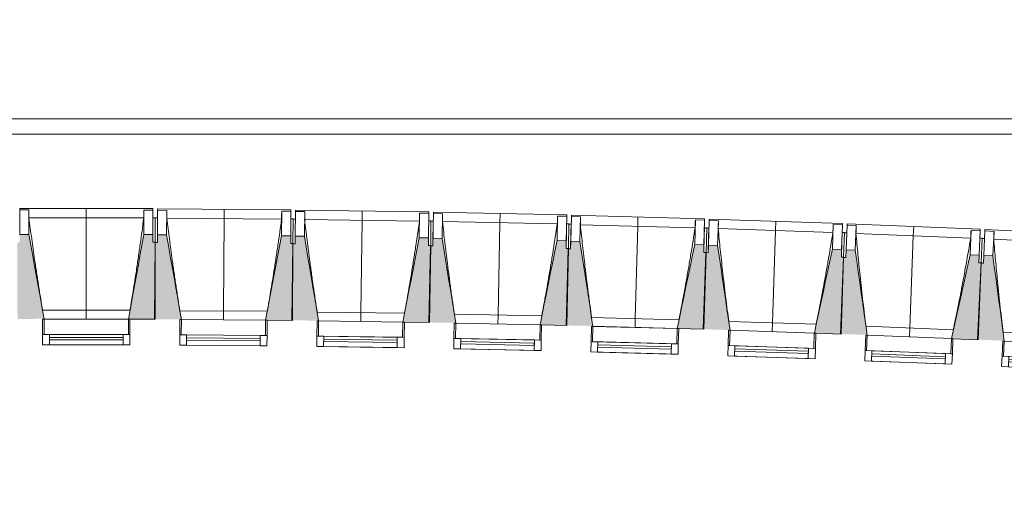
# Model space of a CAD drawing. Header units: centimetres. Extents: x -2721 to 2869, y -4046 to 286.
# Tile 5 of 29: x -2148 to -1506, y -1518 to -1214. Entities that reach past the tile are written whole.
import ezdxf

# ---------------------------------------------------------------- set-up
doc = ezdxf.new("R2010")
doc.units = ezdxf.units.CM
for name, color, linetype, lineweight in [('0-1', 7, 'Continuous', 5), ('MENUISERIES', 7, 'Continuous', 9), ('MENUISERIES-1', 7, 'Continuous', 13), ('OSSATURE', 7, 'Continuous', 9), ('OSSATURE_C', 7, 'Continuous', 9), ('Z', 7, 'Continuous', 9)]:
    doc.layers.add(name, color=color, linetype=linetype, lineweight=lineweight)
doc.layers.add('A-ANNO-NPLT', color=7, linetype='Continuous', lineweight=13, plot=False)
for name, color, linetype, lineweight, true_color in [('A-GLAZ-GLAS', 7, 'Continuous', 13, 0x5c63b1), ('AB1_MAC', 7, 'Continuous', 9, 0x666666), ('AB5_EL_MAT', 7, 'Continuous', 9, 0x656565), ('MENUISERIES-2', 7, 'Continuous', 13, 0x5c63b1), ('OSSATURE-1', 7, 'Continuous', 5, 0x787878), ('OSSATURE-2', 5, 'Continuous', 18, 0x0000ff)]:
    doc.layers.add(name, color=color, linetype=linetype, lineweight=lineweight, true_color=true_color)

# ---------------------------------------------------------------- blocks, each defined once
blk = doc.blocks.new('XXX_VIDE FENETRE - 550-377501-2021_015_1111_DCE_1_50_Etat actuel')
at = {"layer": 'A-ANNO-NPLT'}
for p, q in [((-28.5, 0), (-28.5, -10)), ((-27.5, 0), (-28.5, 0)), ((-27.5, -10), (-27.5, 0)), ((28.5, 0), (27.5, 0)), ((27.5, 0), (27.5, -10)), ((28.5, -10), (28.5, 0)), ((-28.5, -10), (-27.5, -10)), ((-24, -10), (-28.5, -10)), ((-28.5, -10), (-28.5, -16.75)), ((-24, -16.75), (-24, -10)), ((24, -10), (24, -16.75)), ((28.5, -10), (24, -10)), ((27.5, -10), (28.5, -10)), ((28.5, -16.75), (28.5, -10)), ((-28.5, -16.75), (-24, -16.75)), ((24, -16.75), (28.5, -16.75))]:
    blk.add_line(p, q, dxfattribs=at)
at = {"layer": 'A-GLAZ-GLAS'}
for p, q in [((24, -12), (-24, -12)), ((-24, -12), (-24, -13.5)), ((24, -13.5), (24, -12)), ((-24, -13.5), (24, -13.5))]:
    blk.add_line(p, q, dxfattribs=at)
at = {"layer": 'MENUISERIES-1'}
for p, q in [((-28.5, 0), (28.5, 0)), ((-28.5, -10), (-28.5, 0)), ((-27.5, 0), (-27.5, -10)), ((27.5, 0), (-27.5, 0)), ((27.5, -10), (27.5, 0)), ((28.5, 0), (28.5, -10)), ((28.5, -10), (-28.5, -10)), ((-28.5, -16.75), (-28.5, -10)), ((-28.5, -10), (28.5, -10)), ((-27.5, -10), (27.5, -10)), ((-24, -10), (-24, -16.75)), ((24, -10), (-24, -10)), ((24, -16.75), (24, -10)), ((28.5, -10), (28.5, -16.75)), ((28.5, -16.75), (-28.5, -16.75)), ((-24, -16.75), (24, -16.75))]:
    blk.add_line(p, q, dxfattribs=at)
at = {"layer": 'MENUISERIES-2'}
for p, q in [((-24, -13.5), (-24, -12)), ((-24, -12), (24, -12)), ((24, -12), (24, -13.5)), ((24, -13.5), (-24, -13.5))]:
    blk.add_line(p, q, dxfattribs=at)
blk = doc.blocks.new('XXX_VIDE FENETRE - 550-V5-2021_015_1111_DCE_1_50_Etat actuel')
at = {"layer": 'A-ANNO-NPLT'}
for p, q in [((-28.5, 0), (-28.5, -10)), ((-27.5, 0), (-28.5, 0)), ((-27.5, -10), (-27.5, 0)), ((28.5, 0), (27.5, 0)), ((27.5, 0), (27.5, -10)), ((28.5, -10), (28.5, 0)), ((-28.5, -10), (-27.5, -10)), ((-24, -10), (-28.5, -10)), ((-28.5, -10), (-28.5, -16.75)), ((-24, -16.75), (-24, -10)), ((24, -10), (24, -16.75)), ((28.5, -10), (24, -10)), ((27.5, -10), (28.5, -10)), ((28.5, -16.75), (28.5, -10)), ((-28.5, -16.75), (-24, -16.75)), ((24, -16.75), (28.5, -16.75))]:
    blk.add_line(p, q, dxfattribs=at)
at = {"layer": 'A-GLAZ-GLAS'}
for p, q in [((24, -12), (-24, -12)), ((-24, -12), (-24, -13.5)), ((24, -13.5), (24, -12)), ((-24, -13.5), (24, -13.5))]:
    blk.add_line(p, q, dxfattribs=at)
at = {"layer": 'MENUISERIES-1'}
for p, q in [((-27.51, 0), (27.51, 0)), ((-27.5, 0), (-27.5, -10)), ((27.5, 0), (-27.5, 0)), ((27.5, -10), (27.5, 0)), ((-28.5, -10), (-28.5, -0.07)), ((28.5, -0.07), (28.5, -10)), ((28.5, -10), (-28.5, -10)), ((-28.5, -16.75), (-28.5, -10)), ((-28.5, -10), (28.5, -10)), ((-27.5, -10), (27.5, -10)), ((-24, -10), (-24, -16.75)), ((24, -10), (-24, -10)), ((24, -16.75), (24, -10)), ((28.5, -10), (28.5, -16.75)), ((28.5, -16.75), (-28.5, -16.75)), ((-24, -16.75), (24, -16.75))]:
    blk.add_line(p, q, dxfattribs=at)
at = {"layer": 'MENUISERIES-2'}
for p, q in [((-24, -13.5), (-24, -12)), ((-24, -12), (24, -12)), ((24, -12), (24, -13.5)), ((24, -13.5), (-24, -13.5))]:
    blk.add_line(p, q, dxfattribs=at)
blk = doc.blocks.new('B02_ARC_rvt-1-2021_015_1111_DCE_1_50_Etat actuel')
at = {"layer": 'MENUISERIES'}
for name, p, rotation in [('XXX_VIDE FENETRE - 550-V5-2021_015_1111_DCE_1_50_Etat actuel', (-2104.97, -1409.85), 359.9798707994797), ('XXX_VIDE FENETRE - 550-V5-2021_015_1111_DCE_1_50_Etat actuel', (-2015.4, -1410.32), 359.606804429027), ('XXX_VIDE FENETRE - 550-V5-2021_015_1111_DCE_1_50_Etat actuel', (-1925.84, -1411.38), 359.2337380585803), ('XXX_VIDE FENETRE - 550-V5-2021_015_1111_DCE_1_50_Etat actuel', (-1836.29, -1413.02), 358.8606716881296), ('XXX_VIDE FENETRE - 550-377501-2021_015_1111_DCE_1_50_Etat actuel', (-1746.75, -1415.33), 358.4876053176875), ('XXX_VIDE FENETRE - 550-V5-2021_015_1111_DCE_1_50_Etat actuel', (-1657.22, -1418.06), 358.1145389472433), ('XXX_VIDE FENETRE - 550-V5-2021_015_1111_DCE_1_50_Etat actuel', (-1567.72, -1421.45), 357.7414725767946), ('XXX_VIDE FENETRE - 550-V5-2021_015_1111_DCE_1_50_Etat actuel', (-1478.24, -1425.42), 357.3684062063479)]:
    blk.add_blockref(name, p, dxfattribs=dict(at, rotation=rotation))
blk = doc.blocks.new('20_MUR PREFA_01 - Type 1-3119337-2021_015_1111_DCE_1_50_Etat actuel')
at = {"layer": 'Z'}
for p, q in [((0, 72.21), (0, 66.14)), ((0, 66.14), (0, 5.85)), ((0, 0.07), (0, 5.85))]:
    blk.add_line(p, q, dxfattribs=at)
blk = doc.blocks.new('B02_DC_STR_rvt-1-2021_015_1111_DCE_1_50_Etat actuel')
at = {"layer": 'OSSATURE-1'}
h = blk.add_hatch(color=256, dxfattribs=at)
h.paths.add_polyline_path([(-2149.95, -1359.68), (-2149.95, -1359.68), (-2148.59, -1361.58)])
h.paths.add_polyline_path([(-2132.48, -1409.84), (-2142.45, -1354.68), (-2148.45, -1354.68), (-2148.45, -1359.68), (-2149.95, -1359.68), (-2149.87, -1409.75), (-2133.47, -1409.65), (-2133.47, -1409.84)])
for points in [[(-2059.97, -1409.93), (-2059.95, -1359.71), (-2061.45, -1359.71), (-2061.45, -1354.71), (-2067.45, -1354.71), (-2077.46, -1409.86), (-2065.4, -1409.93)], [(-2042.91, -1410.13), (-2052.52, -1354.91), (-2058.52, -1354.91), (-2058.56, -1359.87), (-2060.06, -1359.86), (-2060.3, -1409.93), (-2043.9, -1409.94), (-2043.9, -1410.13)], [(-1970.4, -1410.7), (-1970.06, -1360.48), (-1971.56, -1360.47), (-1971.56, -1355.47), (-1977.52, -1355.43), (-1987.89, -1410.51), (-1978.06, -1410.65)], [(-1953.35, -1411.01), (-1962.6, -1355.73), (-1968.6, -1355.73), (-1968.67, -1360.65), (-1970.17, -1360.63), (-1970.73, -1410.7), (-1954.34, -1410.81), (-1954.34, -1411)], [(-1880.85, -1412.05), (-1880.17, -1361.83), (-1881.67, -1361.81), (-1881.67, -1356.81), (-1887.61, -1356.73), (-1898.33, -1411.75), (-1890.73, -1411.92)], [(-1863.79, -1412.48), (-1872.68, -1357.13), (-1878.68, -1357.02), (-1878.78, -1362.01), (-1880.28, -1361.98), (-1881.18, -1412.05), (-1864.78, -1412.27), (-1864.78, -1412.46)], [(-1791.3, -1413.99), (-1790.3, -1363.77), (-1791.8, -1363.74), (-1791.8, -1358.74), (-1797.7, -1358.63), (-1808.78, -1413.57), (-1803.25, -1413.75)], [(-1774.24, -1414.59), (-1782.78, -1359.12), (-1788.78, -1358.97), (-1788.91, -1363.96), (-1790.41, -1363.92), (-1791.63, -1413.98), (-1775.23, -1414.31), (-1775.23, -1414.56), (-1774.24, -1414.59)], [(-1701.76, -1416.5), (-1700.44, -1366.3), (-1701.94, -1366.26), (-1701.81, -1361.26), (-1707.8, -1361.1), (-1719.26, -1416.04), (-1713.53, -1416.19)], [(-1684.72, -1417.15), (-1692.89, -1361.7), (-1698.88, -1361.5), (-1699.05, -1366.5), (-1700.55, -1366.45), (-1702.1, -1416.5), (-1685.7, -1416.93), (-1685.7, -1417.12)], [(-1612.25, -1419.61), (-1610.6, -1369.41), (-1612.1, -1369.36), (-1611.93, -1364.36), (-1617.93, -1364.17), (-1629.73, -1418.96), (-1623.83, -1419.22)], [(-1595.21, -1420.36), (-1603.02, -1364.86), (-1609.01, -1364.62), (-1609.21, -1369.62), (-1610.71, -1369.56), (-1612.58, -1419.59), (-1596.19, -1420.13), (-1596.18, -1420.32)], [(-1522.76, -1423.29), (-1520.78, -1373.11), (-1522.28, -1373.05), (-1522.08, -1368.05), (-1528.07, -1367.81), (-1540.23, -1422.53), (-1532.09, -1422.92)], [(-1505.72, -1424.16), (-1513.17, -1368.6), (-1519.16, -1368.33), (-1519.39, -1373.32), (-1520.89, -1373.25), (-1523.09, -1423.28), (-1506.7, -1423.92), (-1506.64, -1424.12)]]:
    blk.add_hatch(color=256, dxfattribs=at).paths.add_polyline_path(points)
at = {"layer": 'OSSATURE'}
for p, q in [((-2148.45, -1354.68), (-2148.44, -1338.6)), ((-2148.44, -1338.63), (-2148.44, -1337.7)), ((-2061.44, -1337.73), (-2148.44, -1337.7)), ((-2148.44, -1338.6), (-2142.44, -1338.6)), ((-2142.45, -1354.68), (-2142.44, -1338.6)), ((-2142.44, -1338.6), (-2142.44, -1338.63)), ((-2067.44, -1338.63), (-2067.45, -1354.71)), ((-2067.45, -1338.65), (-2067.44, -1338.63)), ((-2067.44, -1338.63), (-2061.44, -1338.63)), ((-2061.44, -1338.63), (-2061.45, -1354.71)), ((-2061.44, -1337.73), (-2061.44, -1338.66)), ((-2058.52, -1354.87), (-2058.41, -1338.79)), ((-2058.41, -1338.82), (-2058.41, -1337.89)), ((-1971.41, -1338.49), (-2058.41, -1337.89)), ((-2058.41, -1338.79), (-2052.41, -1338.84)), ((-2052.52, -1354.91), (-2052.41, -1338.84)), ((-2052.41, -1338.84), (-2052.41, -1338.86)), ((-1977.41, -1339.35), (-1977.52, -1355.43)), ((-1977.42, -1339.38), (-1977.41, -1339.35)), ((-1977.41, -1339.35), (-1971.41, -1339.39)), ((-1971.41, -1339.39), (-1971.53, -1355.47)), ((-1971.41, -1338.49), (-1971.41, -1339.42)), ((-1968.6, -1355.65), (-1968.38, -1339.57)), ((-1968.38, -1339.6), (-1968.37, -1338.67)), ((-1968.38, -1339.57), (-1962.38, -1339.65)), ((-1881.38, -1339.83), (-1968.37, -1338.67)), ((-1962.6, -1355.73), (-1962.38, -1339.65)), ((-1962.38, -1339.65), (-1962.38, -1339.68)), ((-1887.39, -1340.66), (-1887.61, -1356.73)), ((-1887.4, -1340.68), (-1887.39, -1340.66)), ((-1887.39, -1340.66), (-1881.39, -1340.74)), ((-1881.39, -1340.74), (-1881.61, -1356.81)), ((-1881.38, -1339.83), (-1881.39, -1340.76)), ((-1878.68, -1357.02), (-1878.36, -1340.94)), ((-1878.36, -1340.97), (-1878.34, -1340.04)), ((-1878.36, -1340.94), (-1872.36, -1341.06)), ((-1791.36, -1341.77), (-1878.34, -1340.04)), ((-1872.68, -1357.13), (-1872.36, -1341.06)), ((-1872.36, -1341.06), (-1872.36, -1341.09)), ((-1797.38, -1342.55), (-1797.7, -1358.63)), ((-1797.38, -1342.55), (-1791.38, -1342.67)), ((-1797.38, -1342.58), (-1797.38, -1342.55)), ((-1791.38, -1342.67), (-1791.7, -1358.75)), ((-1791.36, -1341.77), (-1791.38, -1342.7)), ((-1788.78, -1358.97), (-1788.35, -1342.89)), ((-1788.35, -1342.92), (-1788.33, -1341.99)), ((-1788.35, -1342.89), (-1782.35, -1343.05)), ((-1701.36, -1344.29), (-1788.33, -1341.99)), ((-1782.78, -1359.12), (-1782.35, -1343.05)), ((-1782.35, -1343.05), (-1782.35, -1343.08)), ((-2067.47, -1343.79), (-2142.42, -1343.76)), ((-2059.95, -1343.63), (-2061.45, -1343.63)), ((-2061.45, -1343.63), (-2061.45, -1349.43)), ((-2061.45, -1349.43), (-2061.45, -1359.71)), ((-2059.95, -1343.63), (-2059.95, -1359.71)), ((-2058.45, -1343.79), (-2059.95, -1343.78)), ((-2058.56, -1359.87), (-2058.49, -1349.6)), ((-2058.49, -1349.6), (-2058.45, -1343.79)), ((-1977.47, -1344.51), (-2052.42, -1343.99)), ((-1971.45, -1344.39), (-1971.49, -1350.19)), ((-1969.95, -1344.4), (-1971.45, -1344.39)), ((-1969.95, -1344.4), (-1970.06, -1360.48)), ((-1968.45, -1344.57), (-1969.95, -1344.55)), ((-1968.53, -1350.38), (-1968.45, -1344.57)), ((-1887.48, -1345.81), (-1962.43, -1344.81)), ((-1881.46, -1345.74), (-1881.54, -1351.54)), ((-1879.96, -1345.76), (-1881.46, -1345.74)), ((-1879.96, -1345.76), (-1880.17, -1361.83)), ((-1878.46, -1345.94), (-1879.96, -1345.91)), ((-1878.58, -1351.74), (-1878.46, -1345.94)), ((-1797.51, -1347.71), (-1872.44, -1346.22)), ((-1791.48, -1347.67), (-1791.59, -1353.47)), ((-1789.98, -1347.7), (-1791.48, -1347.67)), ((-1789.98, -1347.7), (-1790.3, -1363.77)), ((-1788.48, -1347.89), (-1789.98, -1347.85)), ((-1788.64, -1353.69), (-1788.48, -1347.89)), ((-1707.54, -1350.19), (-1782.47, -1348.21)), ((-1707.38, -1345.03), (-1707.8, -1361.1)), ((-1707.38, -1345.03), (-1701.38, -1345.19)), ((-1707.38, -1345.06), (-1707.38, -1345.03)), ((-1701.38, -1345.19), (-1701.81, -1361.26)), ((-1701.36, -1344.29), (-1701.38, -1345.22)), ((-1698.88, -1361.5), (-1698.36, -1345.43)), ((-1698.36, -1345.46), (-1698.33, -1344.53)), ((-1698.36, -1345.43), (-1692.36, -1345.63)), ((-1611.37, -1347.39), (-1698.33, -1344.53)), ((-1692.89, -1361.7), (-1692.36, -1345.63)), ((-1692.36, -1345.63), (-1692.36, -1345.66)), ((-1617.4, -1348.1), (-1617.93, -1364.17)), ((-1617.4, -1348.1), (-1611.4, -1348.29)), ((-1617.4, -1348.12), (-1617.4, -1348.1)), ((-1611.4, -1348.29), (-1611.93, -1364.36)), ((-1611.37, -1347.39), (-1611.4, -1348.32)), ((-1609.01, -1364.62), (-1608.38, -1348.56)), ((-1608.38, -1348.58), (-1608.34, -1347.65)), ((-1608.38, -1348.56), (-1602.38, -1348.79)), ((-1521.41, -1351.08), (-1608.34, -1347.65)), ((-1603.02, -1364.86), (-1602.38, -1348.79)), ((-1602.38, -1348.79), (-1602.38, -1348.82)), ((-1971.49, -1350.19), (-1971.56, -1360.47)), ((-1968.67, -1360.65), (-1968.53, -1350.38)), ((-1881.54, -1351.54), (-1881.67, -1361.81)), ((-1878.78, -1362.01), (-1878.58, -1351.74)), ((-1791.59, -1353.47), (-1791.8, -1363.74)), ((-1788.91, -1363.96), (-1788.64, -1353.69)), ((-1701.67, -1355.99), (-1701.94, -1366.26)), ((-1701.51, -1350.19), (-1701.67, -1355.99)), ((-1700.01, -1350.23), (-1701.51, -1350.19)), ((-1700.01, -1350.23), (-1700.44, -1366.3)), ((-1698.52, -1350.43), (-1700.02, -1350.38)), ((-1698.71, -1356.23), (-1698.52, -1350.43)), ((-1617.59, -1353.25), (-1692.5, -1350.79)), ((-1611.57, -1353.29), (-1611.76, -1359.09)), ((-1610.07, -1353.34), (-1611.57, -1353.29)), ((-1610.07, -1353.34), (-1610.6, -1369.41)), ((-1608.58, -1353.55), (-1610.07, -1353.49)), ((-1608.8, -1359.35), (-1608.58, -1353.55)), ((-1527.67, -1356.9), (-1602.56, -1353.95)), ((-1527.44, -1351.75), (-1528.07, -1367.81)), ((-1527.45, -1351.77), (-1527.44, -1351.75)), ((-1527.44, -1351.75), (-1521.45, -1351.99)), ((-1521.45, -1351.99), (-1522.08, -1368.05)), ((-1521.41, -1351.08), (-1521.45, -1352.01)), ((-1519.16, -1368.33), (-1518.42, -1352.27)), ((-1518.42, -1352.29), (-1518.38, -1351.36)), ((-1518.42, -1352.27), (-1512.43, -1352.54)), ((-1431.47, -1355.36), (-1518.38, -1351.36)), ((-1513.17, -1368.6), (-1512.43, -1352.54)), ((-1512.43, -1352.54), (-1512.43, -1352.57)), ((-1699.05, -1366.5), (-1698.71, -1356.23)), ((-1611.76, -1359.09), (-1612.1, -1369.36)), ((-1609.21, -1369.62), (-1608.8, -1359.35)), ((-1521.64, -1356.98), (-1521.87, -1362.78)), ((-1520.14, -1357.04), (-1521.64, -1356.98)), ((-1520.14, -1357.04), (-1520.78, -1373.11)), ((-1518.65, -1357.26), (-1520.15, -1357.19)), ((-1518.92, -1363.06), (-1518.65, -1357.26)), ((-1437.77, -1361.14), (-1512.64, -1357.7)), ((-1521.87, -1362.78), (-1522.28, -1373.05)), ((-1519.39, -1373.32), (-1518.92, -1363.06)), ((-2133.49, -1404.06), (-2076.44, -1404.08)), ((-2043.89, -1404.35), (-1986.84, -1404.74)), ((-1954.29, -1405.22), (-1897.24, -1405.98)), ((-1864.69, -1406.68), (-1807.65, -1407.81)), ((-2077.46, -1409.86), (-2132.48, -1409.84)), ((-1987.89, -1410.51), (-2042.91, -1410.13)), ((-1898.33, -1411.75), (-1953.35, -1411.01)), ((-1808.78, -1413.57), (-1863.79, -1412.48)), ((-1775.11, -1408.72), (-1718.08, -1410.22)), ((-1685.54, -1411.34), (-1628.52, -1413.22)), ((-1719.24, -1415.97), (-1774.25, -1414.52)), ((-1629.73, -1418.96), (-1684.72, -1417.15)), ((-1595.99, -1414.55), (-1538.99, -1416.8)), ((-1540.23, -1422.53), (-1595.21, -1420.36)), ((-1506.47, -1418.34), (-1449.48, -1420.96))]:
    blk.add_line(p, q, dxfattribs=at)
at = {"layer": 'OSSATURE', "flags": 128}
for points in [[(-2142.44, -1338.63), (-2142.44, -1339.65), (-2142.43, -1340.68), (-2142.43, -1341.71), (-2142.43, -1342.73), (-2142.42, -1343.76)], [(-2067.47, -1343.79), (-2067.47, -1342.76), (-2067.46, -1341.73), (-2067.46, -1340.71), (-2067.45, -1339.68), (-2067.45, -1338.65)], [(-2052.41, -1338.86), (-2052.41, -1339.89), (-2052.42, -1340.91), (-2052.42, -1341.94), (-2052.42, -1342.97), (-2052.42, -1343.99)], [(-1977.47, -1344.51), (-1977.46, -1343.48), (-1977.45, -1342.45), (-1977.44, -1341.43), (-1977.43, -1340.4), (-1977.42, -1339.38)], [(-1962.38, -1339.68), (-1962.39, -1340.71), (-1962.4, -1341.73), (-1962.41, -1342.76), (-1962.42, -1343.79), (-1962.43, -1344.81)], [(-1887.48, -1345.81), (-1887.47, -1344.79), (-1887.45, -1343.76), (-1887.43, -1342.74), (-1887.41, -1341.71), (-1887.4, -1340.68)], [(-1872.36, -1341.09), (-1872.38, -1342.11), (-1872.39, -1343.14), (-1872.41, -1344.16), (-1872.43, -1345.19), (-1872.44, -1346.22)], [(-1797.51, -1347.71), (-1797.48, -1346.68), (-1797.46, -1345.66), (-1797.43, -1344.63), (-1797.41, -1343.6), (-1797.38, -1342.58)], [(-1782.35, -1343.08), (-1782.37, -1344.1), (-1782.4, -1345.13), (-1782.42, -1346.16), (-1782.44, -1347.18), (-1782.47, -1348.21)], [(-1707.54, -1350.19), (-1707.51, -1349.16), (-1707.48, -1348.13), (-1707.45, -1347.11), (-1707.42, -1346.08), (-1707.38, -1345.06)], [(-1692.36, -1345.66), (-1692.39, -1346.68), (-1692.42, -1347.71), (-1692.45, -1348.73), (-1692.48, -1349.76), (-1692.5, -1350.79)], [(-1617.59, -1353.25), (-1617.56, -1352.23), (-1617.52, -1351.2), (-1617.48, -1350.17), (-1617.44, -1349.15), (-1617.4, -1348.12)], [(-1602.38, -1348.82), (-1602.42, -1349.84), (-1602.45, -1350.87), (-1602.49, -1351.9), (-1602.53, -1352.92), (-1602.56, -1353.95)], [(-1527.67, -1356.9), (-1527.62, -1355.88), (-1527.58, -1354.85), (-1527.53, -1353.83), (-1527.49, -1352.8), (-1527.45, -1351.77)], [(-1512.43, -1352.57), (-1512.47, -1353.59), (-1512.51, -1354.62), (-1512.56, -1355.64), (-1512.6, -1356.67), (-1512.64, -1357.7)]]:
    blk.add_lwpolyline(points, dxfattribs=at)
at = {"layer": 'OSSATURE'}
for points, knots in [([(-2142.42, -1343.76), (-2141.83, -1348.32), (-2140.93, -1355.15), (-2139.66, -1364.25), (-2138.6, -1371.65), (-2137.42, -1379.61), (-2136.1, -1388.14), (-2134.79, -1396.29), (-2133.9, -1401.6), (-2133.48, -1404.06)], [0, 0, 0, 0, 0.2222222, 0.3333333, 0.4444444, 0.5833333, 0.7222222, 0.8611111, 0.9816328, 0.9816328, 0.9816328, 0.9816328]), ([(-2076.45, -1404.08), (-2075.74, -1399.91), (-2074.67, -1393.48), (-2073.29, -1384.75), (-2072.16, -1377.36), (-2070.98, -1369.4), (-2069.36, -1358.02), (-2068.21, -1349.48), (-2067.47, -1343.79)], [0.0183438, 0.0183438, 0.0183438, 0.0183438, 0.2222222, 0.3333333, 0.4444444, 0.5833333, 0.7222222, 1, 1, 1, 1]), ([(-2052.42, -1343.99), (-2051.87, -1348.56), (-2051, -1355.39), (-2049.8, -1364.5), (-2048.78, -1371.91), (-2047.65, -1379.88), (-2046.39, -1388.41), (-2045.13, -1396.57), (-2044.28, -1401.88), (-2043.88, -1404.35)], [0, 0, 0, 0, 0.2222222, 0.3333333, 0.4444444, 0.5833333, 0.7222222, 0.8611111, 0.9816328, 0.9816328, 0.9816328, 0.9816328]), ([(-1986.85, -1404.74), (-1986.11, -1400.58), (-1985, -1394.15), (-1983.56, -1385.43), (-1982.38, -1378.05), (-1981.15, -1370.1), (-1979.45, -1358.73), (-1978.25, -1350.2), (-1977.47, -1344.51)], [0.0183438, 0.0183438, 0.0183438, 0.0183438, 0.2222222, 0.3333333, 0.4444444, 0.5833333, 0.7222222, 1, 1, 1, 1]), ([(-1962.43, -1344.81), (-1961.9, -1349.38), (-1961.08, -1356.22), (-1959.94, -1365.33), (-1959.34, -1369.88), (-1959.04, -1372.15)], [0, 0, 0, 0, 0.2222222, 0.3333333, 0.4439988, 0.4439988, 0.4439988, 0.4439988]), ([(-1897.25, -1405.99), (-1896.49, -1401.83), (-1895.33, -1395.41), (-1893.84, -1386.7), (-1892.61, -1379.33), (-1891.33, -1371.38), (-1889.56, -1360.02), (-1888.3, -1351.5), (-1887.48, -1345.81)], [0.0183438, 0.0183438, 0.0183438, 0.0183438, 0.2222222, 0.3333333, 0.4444444, 0.5833333, 0.7222222, 1, 1, 1, 1]), ([(-1872.44, -1346.22), (-1871.94, -1350.79), (-1871.17, -1357.64), (-1870.08, -1366.76), (-1869.16, -1374.18), (-1868.14, -1382.16), (-1866.99, -1390.71), (-1865.84, -1398.89), (-1865.05, -1404.21), (-1864.68, -1406.68)], [0, 0, 0, 0, 0.2222222, 0.3333333, 0.4444444, 0.5833333, 0.7222222, 0.8611111, 0.9816328, 0.9816328, 0.9816328, 0.9816328]), ([(-1807.67, -1407.81), (-1806.87, -1403.66), (-1805.68, -1397.25), (-1804.13, -1388.55), (-1802.85, -1381.19), (-1801.51, -1373.25), (-1799.67, -1361.9), (-1798.36, -1353.39), (-1797.51, -1347.71)], [0.0183438, 0.0183438, 0.0183438, 0.0183438, 0.2222222, 0.3333333, 0.4444444, 0.5833333, 0.7222222, 1, 1, 1, 1]), ([(-1782.47, -1348.21), (-1782, -1352.78), (-1781.27, -1359.63), (-1780.24, -1368.77), (-1779.37, -1376.19), (-1778.4, -1384.18), (-1777.3, -1392.74), (-1776.2, -1400.92), (-1775.45, -1406.25), (-1775.1, -1408.72)], [0, 0, 0, 0, 0.2222222, 0.3333333, 0.4444444, 0.5833333, 0.7222222, 0.8611111, 0.9816328, 0.9816328, 0.9816328, 0.9816328]), ([(-1718.09, -1410.22), (-1717.27, -1406.08), (-1716.04, -1399.67), (-1714.43, -1390.99), (-1713.1, -1383.63), (-1711.71, -1375.7), (-1709.8, -1364.37), (-1708.43, -1355.86), (-1707.54, -1350.19)], [0.0183438, 0.0183438, 0.0183438, 0.0183438, 0.2222222, 0.3333333, 0.4444444, 0.5833333, 0.7222222, 1, 1, 1, 1]), ([(-1692.5, -1350.79), (-1692.07, -1355.36), (-1691.38, -1362.22), (-1690.41, -1371.36), (-1689.59, -1378.79), (-1688.67, -1386.78), (-1687.63, -1395.35), (-1686.58, -1403.54), (-1685.87, -1408.87), (-1685.53, -1411.34)], [0, 0, 0, 0, 0.2222222, 0.3333333, 0.4444444, 0.5833333, 0.7222222, 0.8611111, 0.9816328, 0.9816328, 0.9816328, 0.9816328]), ([(-1628.54, -1413.22), (-1627.69, -1409.08), (-1626.41, -1402.68), (-1624.74, -1394), (-1623.37, -1386.66), (-1621.93, -1378.74), (-1619.94, -1367.42), (-1618.52, -1358.92), (-1617.59, -1353.25)], [0.0183438, 0.0183438, 0.0183438, 0.0183438, 0.2222222, 0.3333333, 0.4444444, 0.5833333, 0.7222222, 1, 1, 1, 1]), ([(-1602.56, -1353.95), (-1602.15, -1358.53), (-1601.51, -1365.39), (-1600.6, -1374.53), (-1599.83, -1381.97), (-1598.96, -1389.97), (-1597.98, -1398.54), (-1596.98, -1406.74), (-1596.31, -1412.07), (-1595.98, -1414.55)], [0, 0, 0, 0, 0.2222222, 0.3333333, 0.4444444, 0.5833333, 0.7222222, 0.8611111, 0.9816328, 0.9816328, 0.9816328, 0.9816328]), ([(-1539, -1416.8), (-1538.13, -1412.66), (-1536.81, -1406.27), (-1535.08, -1397.61), (-1533.66, -1390.27), (-1532.17, -1382.36), (-1530.11, -1371.05), (-1528.63, -1362.57), (-1527.67, -1356.9)], [0.0183438, 0.0183438, 0.0183438, 0.0183438, 0.2222222, 0.3333333, 0.4444444, 0.5833333, 0.7222222, 1, 1, 1, 1]), ([(-1512.64, -1357.7), (-1512.26, -1362.28), (-1511.67, -1369.14), (-1510.82, -1378.29), (-1510.09, -1385.74), (-1509.28, -1393.74), (-1508.35, -1402.32), (-1507.41, -1410.52), (-1506.76, -1415.86), (-1506.46, -1418.34)], [0, 0, 0, 0, 0.2222222, 0.3333333, 0.4444444, 0.5833333, 0.7222222, 0.8611111, 0.9816328, 0.9816328, 0.9816328, 0.9816328]), ([(-1959.04, -1372.18), (-1958.66, -1375.03), (-1957.89, -1380.73), (-1956.69, -1389.27), (-1955.48, -1397.44), (-1954.66, -1402.75), (-1954.27, -1405.22)], [0.4444444, 0.4444444, 0.4444444, 0.4444444, 0.5833333, 0.7222222, 0.8611111, 0.9816328, 0.9816328, 0.9816328, 0.9816328])]:
    blk.add_open_spline(points, degree=3, knots=knots, dxfattribs=at)
at = {"layer": 'OSSATURE_C'}
for p, q in [((-2142.45, -1354.68), (-2148.45, -1354.68)), ((-2061.45, -1354.71), (-2067.45, -1354.71)), ((-2061.45, -1359.71), (-2061.45, -1354.71)), ((-2058.52, -1354.87), (-2058.56, -1359.87)), ((-2052.52, -1354.91), (-2058.52, -1354.87)), ((-1971.53, -1355.47), (-1977.52, -1355.43)), ((-1971.56, -1360.47), (-1971.53, -1355.47)), ((-1968.6, -1355.65), (-1968.67, -1360.65)), ((-1962.6, -1355.73), (-1968.6, -1355.65)), ((-2059.95, -1359.71), (-2061.45, -1359.71)), ((-2060.06, -1359.86), (-2060.4, -1409.93)), ((-2058.56, -1359.87), (-2060.06, -1359.86)), ((-2059.97, -1409.93), (-2059.95, -1359.71)), ((-1970.06, -1360.48), (-1971.56, -1360.47)), ((-1970.17, -1360.63), (-1970.84, -1410.7)), ((-1970.4, -1410.7), (-1970.06, -1360.48)), ((-1968.67, -1360.65), (-1970.17, -1360.63)), ((-1881.61, -1356.81), (-1887.61, -1356.73)), ((-1881.67, -1361.81), (-1881.61, -1356.81)), ((-1880.17, -1361.83), (-1881.67, -1361.81)), ((-1880.28, -1361.98), (-1881.28, -1412.05)), ((-1880.85, -1412.05), (-1880.17, -1361.83)), ((-1878.78, -1362.01), (-1880.28, -1361.98)), ((-1878.68, -1357.02), (-1878.78, -1362.01)), ((-1872.68, -1357.13), (-1878.68, -1357.02)), ((-1791.7, -1358.75), (-1797.7, -1358.63)), ((-1791.8, -1363.74), (-1791.7, -1358.75)), ((-1788.78, -1358.97), (-1788.91, -1363.96)), ((-1782.78, -1359.12), (-1788.78, -1358.97)), ((-1701.81, -1361.26), (-1707.8, -1361.1)), ((-1701.94, -1366.26), (-1701.81, -1361.26)), ((-1698.88, -1361.5), (-1699.05, -1366.5)), ((-1692.89, -1361.7), (-1698.88, -1361.5)), ((-1790.3, -1363.77), (-1791.8, -1363.74)), ((-1790.41, -1363.92), (-1791.73, -1413.98)), ((-1791.3, -1413.99), (-1790.3, -1363.77)), ((-1788.91, -1363.96), (-1790.41, -1363.92)), ((-1700.55, -1366.45), (-1702.2, -1416.49)), ((-1700.44, -1366.3), (-1701.94, -1366.26)), ((-1701.76, -1416.5), (-1700.44, -1366.3)), ((-1699.05, -1366.5), (-1700.55, -1366.45)), ((-1611.93, -1364.36), (-1617.93, -1364.17)), ((-1612.1, -1369.36), (-1611.93, -1364.36)), ((-1609.01, -1364.62), (-1609.21, -1369.62)), ((-1603.02, -1364.86), (-1609.01, -1364.62)), ((-1522.08, -1368.05), (-1528.07, -1367.81)), ((-1522.28, -1373.05), (-1522.08, -1368.05)), ((-1519.16, -1368.33), (-1519.39, -1373.32)), ((-1513.17, -1368.6), (-1519.16, -1368.33)), ((-1610.71, -1369.56), (-1612.68, -1419.59)), ((-1612.25, -1419.61), (-1610.6, -1369.41)), ((-1610.6, -1369.41), (-1612.1, -1369.36)), ((-1609.21, -1369.62), (-1610.71, -1369.56)), ((-1520.89, -1373.25), (-1523.19, -1423.27)), ((-1522.76, -1423.29), (-1520.78, -1373.11)), ((-1520.78, -1373.11), (-1522.28, -1373.05)), ((-1519.39, -1373.32), (-1520.89, -1373.25)), ((-2076.48, -1409.93), (-2059.97, -1409.93)), ((-1986.91, -1410.59), (-1970.4, -1410.7)), ((-1897.35, -1411.83), (-1880.85, -1412.05)), ((-1807.8, -1413.66), (-1791.3, -1413.99)), ((-1775.24, -1414.56), (-1774.24, -1414.59)), ((-1719.26, -1416.04), (-1701.76, -1416.5)), ((-1628.72, -1419.06), (-1612.25, -1419.61)), ((-1539.25, -1422.64), (-1522.76, -1423.29))]:
    blk.add_line(p, q, dxfattribs=at)
at = {"layer": 'OSSATURE_C', "flags": 128}
for points in [[(-2132.48, -1409.84), (-2133.72, -1403), (-2134.96, -1396.1), (-2136.21, -1389.2), (-2137.46, -1382.29), (-2138.71, -1375.39), (-2139.95, -1368.49), (-2141.2, -1361.58), (-2142.45, -1354.68)], [(-2067.45, -1354.71), (-2068.7, -1361.61), (-2069.95, -1368.51), (-2071.21, -1375.41), (-2072.46, -1382.32), (-2073.71, -1389.22), (-2074.96, -1396.12), (-2076.22, -1403.02), (-2077.46, -1409.86)], [(-2042.91, -1410.13), (-2044.1, -1403.29), (-2045.31, -1396.38), (-2046.51, -1389.47), (-2047.71, -1382.56), (-2048.92, -1375.65), (-2050.12, -1368.74), (-2051.32, -1361.82), (-2052.52, -1354.91)], [(-1977.52, -1355.43), (-1978.82, -1362.32), (-1980.12, -1369.22), (-1981.42, -1376.11), (-1982.71, -1383), (-1984.01, -1389.9), (-1985.31, -1396.79), (-1986.61, -1403.69), (-1987.89, -1410.51)], [(-1953.35, -1411.01), (-1954.5, -1404.16), (-1955.65, -1397.24), (-1956.81, -1390.33), (-1957.97, -1383.41), (-1959.13, -1376.49), (-1960.28, -1369.57), (-1961.44, -1362.65), (-1962.6, -1355.73)], [(-1887.61, -1356.73), (-1888.95, -1363.62), (-1890.29, -1370.5), (-1891.63, -1377.39), (-1892.98, -1384.28), (-1894.32, -1391.16), (-1895.66, -1398.05), (-1897, -1404.93), (-1898.33, -1411.75)], [(-1863.79, -1412.48), (-1864.9, -1405.62), (-1866.01, -1398.69), (-1867.12, -1391.77), (-1868.23, -1384.84), (-1869.35, -1377.91), (-1870.46, -1370.99), (-1871.57, -1364.06), (-1872.68, -1357.13)], [(-1797.7, -1358.63), (-1799.09, -1365.5), (-1800.47, -1372.38), (-1801.86, -1379.26), (-1803.25, -1386.13), (-1804.63, -1393.01), (-1806.02, -1399.89), (-1807.41, -1406.76), (-1808.78, -1413.57)], [(-1774.24, -1414.59), (-1775.31, -1407.66), (-1776.37, -1400.72), (-1777.44, -1393.79), (-1778.51, -1386.86), (-1779.58, -1379.92), (-1780.64, -1372.99), (-1781.71, -1366.06), (-1782.78, -1359.12)], [(-1707.8, -1361.1), (-1709.24, -1367.97), (-1710.67, -1374.84), (-1712.1, -1381.71), (-1713.53, -1388.57), (-1714.96, -1395.44), (-1716.39, -1402.31), (-1717.83, -1409.18), (-1719.26, -1416.04)], [(-1684.72, -1417.15), (-1685.73, -1410.28), (-1686.75, -1403.34), (-1687.78, -1396.4), (-1688.8, -1389.46), (-1689.82, -1382.52), (-1690.84, -1375.58), (-1691.87, -1368.64), (-1692.89, -1361.7)], [(-1617.93, -1364.17), (-1619.41, -1371.02), (-1620.88, -1377.88), (-1622.36, -1384.74), (-1623.83, -1391.6), (-1625.31, -1398.46), (-1626.79, -1405.31), (-1628.26, -1412.17), (-1629.73, -1418.96)], [(-1595.21, -1420.36), (-1596.18, -1413.49), (-1597.15, -1406.54), (-1598.13, -1399.59), (-1599.11, -1392.65), (-1600.09, -1385.7), (-1601.06, -1378.75), (-1602.04, -1371.81), (-1603.02, -1364.86)], [(-1528.07, -1367.81), (-1529.6, -1374.66), (-1531.12, -1381.51), (-1532.64, -1388.36), (-1534.16, -1395.21), (-1535.68, -1402.05), (-1537.2, -1408.9), (-1538.72, -1415.75), (-1540.23, -1422.53)], [(-1505.72, -1424.16), (-1506.64, -1417.27), (-1507.58, -1410.32), (-1508.51, -1403.37), (-1509.44, -1396.41), (-1510.37, -1389.46), (-1511.3, -1382.51), (-1512.24, -1375.56), (-1513.17, -1368.6)]]:
    blk.add_lwpolyline(points, dxfattribs=at)
at = {"layer": 'OSSATURE-2'}
for p, rotation in [((-2104.97, -1409.92), 359.9798707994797), ((-2015.4, -1410.39), 359.606804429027), ((-1925.84, -1411.45), 359.2337380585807), ((-1836.29, -1413.09), 358.8606716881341), ((-1746.75, -1415.32), 358.4876053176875), ((-1657.23, -1418.12), 358.1145389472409), ((-1567.72, -1421.52), 357.7414725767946)]:
    blk.add_blockref('20_MUR PREFA_01 - Type 1-3119337-2021_015_1111_DCE_1_50_Etat actuel', p, dxfattribs=dict(at, rotation=rotation))
blk = doc.blocks.new('site treso_dwg-409476-2021_015_1111_DCE_1_50_Etat actuel')
at = {"layer": 'AB5_EL_MAT', "flags": 128}
for points in [[(7656.86, 6540.84), (7703.64, 6556.54), (7929.19, 6593.55), (8970.57, 6593.55), (9496.37, 6658.32), (10596.94, 6471.39), (10644.49, 6358.14)], [(7652.02, 6528.67), (7706.05, 6546.8), (7930, 6583.55), (8971.18, 6583.55), (9496.14, 6648.22), (10589.85, 6462.46), (10635.27, 6354.27)]]:
    blk.add_lwpolyline(points, dxfattribs=at)

msp = doc.modelspace()

# ---------------------------------------------------------------- block references
at = {"layer": '0-1'}
for name in ['B02_DC_STR_rvt-1-2021_015_1111_DCE_1_50_Etat actuel', 'B02_ARC_rvt-1-2021_015_1111_DCE_1_50_Etat actuel']:
    msp.add_blockref(name, (0, 0), dxfattribs=at)
at = {"layer": 'AB1_MAC'}
msp.add_blockref('site treso_dwg-409476-2021_015_1111_DCE_1_50_Etat actuel', (-10098.11, -7872.66), dxfattribs=at)

doc.saveas('drawing.dxf')
